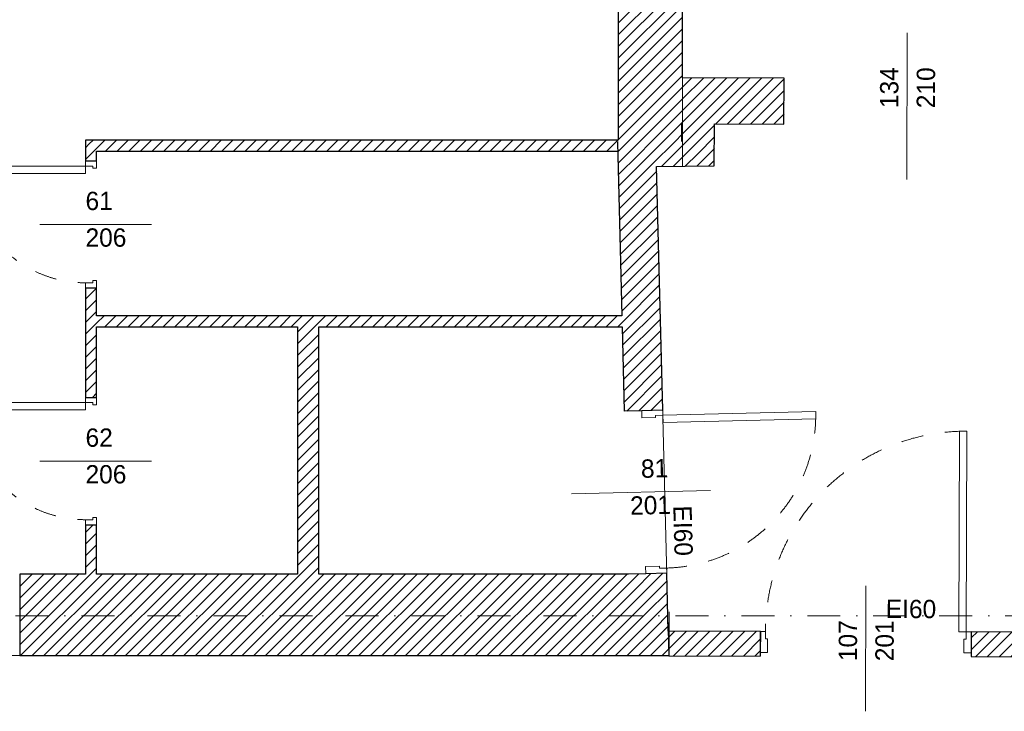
# Model space of a CAD drawing. Header units: millimetres. Extents: x -140780 to 266886, y -104422 to 233759.
# Tile 41 of 104: x 201699 to 207072, y 114850 to 118625. Entities that reach past the tile are written whole.
import ezdxf
from ezdxf.enums import TextEntityAlignment as Align

# ---------------------------------------------------------------- set-up
doc = ezdxf.new("R2010")
doc.units = ezdxf.units.MM
doc.header["$MEASUREMENT"] = 0
doc.linetypes.add('Kropki i Kreski', pattern=[360, 180, -90, 0, -90])
doc.linetypes.add('Przerywana', pattern=[240, 120, -120])
for name, color, linetype in [('Drzwi ArchiCAD', 7, 'Continuous'), ('Konstrukcja - Siatki mod', 7, 'Continuous'), ('KR_INW', 7, 'Continuous'), ('NAPIS_SODON', 7, 'Continuous'), ('Znaczniki drzwi ArchiCADa', 7, 'Continuous')]:
    doc.layers.add(name, color=color, linetype=linetype)
for name, color, linetype, lineweight in [('Drzwi ArchiCAD_Nr_pióra__1', 7, 'Continuous', 13), ('Drzwi ArchiCAD_Nr_pióra__27', 7, 'Continuous', 25), ('KR_INW_Nr_pióra__101', 252, 'Continuous', 5), ('KR_INW_Nr_pióra__27', 7, 'Continuous', 25), ('NAPIS_SODON_Nr_pióra__121', 255, 'Continuous', 0), ('Znaczniki drzwi ArchiCADa_Nr_pióra__7', 7, 'Continuous', 13)]:
    doc.layers.add(name, color=color, linetype=linetype, lineweight=lineweight)
doc.layers.add('Konstrukcja - Siatki mod_Nr_pióra__48', color=7, linetype='Continuous', lineweight=15, true_color=0xa80f02)
doc.layers.add('Znaczniki drzwi ArchiCADa_Nr_pióra__20', color=7, linetype='Continuous', lineweight=13, true_color=0xb00000)
doc.styles.add('GENERATED_STYLE_1', font='txt')
pattern_1 = [(45, (0, 0), (-31.819804, 31.819804), [])]

# ---------------------------------------------------------------- blocks, each defined once
blk = doc.blocks.new('Strop_2', base_point=(188316, 115154.1))
at = {"layer": 'NAPIS_SODON_Nr_pióra__121', "linetype": 'Continuous', "flags": 128}
blk.add_lwpolyline([(188316, 115154.1), (204667.3, 115154.1), (205241.5, 115154.1), (205242.2, 115154.1), (205242.2, 115394.1), (205241.5, 115154.1), (205174.5, 117823.2), (205315.4, 117824.8), (205315.4, 121145.6), (224463.2, 121145.6)], dxfattribs=at)
blk = doc.blocks.new('Drzwi 19_17')
at = {"layer": 'Drzwi ArchiCAD_Nr_pióra__1', "linetype": 'Continuous'}
for p, q in [((507.7, 0), (507.7, 1095.3)), ((507.7, 1095.3), (547.7, 1095.3)), ((547.7, 1095.3), (547.7, 0)), ((-547.7, 0), (-575.7, 0)), ((-575.7, 0), (-575.7, -115)), ((-547.7, -40), (-547.7, 0)), ((547.7, 0), (507.7, 0)), ((575.7, 0), (547.7, 0)), ((547.7, 0), (547.7, -40)), ((575.7, -115), (575.7, 0)), ((-535.7, -40), (-547.7, -40)), ((-535.7, -115), (-535.7, -40)), ((547.7, -40), (535.7, -40)), ((535.7, -40), (535.7, -115)), ((-575.7, -115), (-535.7, -115)), ((535.7, -115), (575.7, -115))]:
    blk.add_line(p, q, dxfattribs=at)
at = {"layer": 'Drzwi ArchiCAD_Nr_pióra__1', "linetype": 'Przerywana'}
blk.add_arc((547.7, 0), 1095.3, 90, 180, dxfattribs=at)
at = {"layer": 'Drzwi ArchiCAD_Nr_pióra__27', "linetype": 'Continuous'}
for p, q in [((-575.7, 0), (-575.7, -115)), ((575.7, 0), (575.7, -115))]:
    blk.add_line(p, q, dxfattribs=at)
blk = doc.blocks.new('Znacznik Wym 19_10')
at = {"layer": 'Znaczniki drzwi ArchiCADa_Nr_pióra__20', "linetype": 'Continuous'}
blk.add_line((0, -385), (0, 300), dxfattribs=at)
at = {"layer": 'Znaczniki drzwi ArchiCADa_Nr_pióra__7', "style": 'GENERATED_STYLE_1'}
for tag, rotation, p in [('AC_MarkerText_3', 270, (-182.4, 87.7)), ('AC_MarkerText_2', 270, (17.6, 87.7)), ('AC_MarkerText_5', 180, (-108.8, -117.9))]:
    blk.add_attdef(tag, text='', height=100, rotation=rotation, dxfattribs=at).set_placement(p, align=Align.BOTTOM_LEFT)
blk = doc.blocks.new('Ściana_37', base_point=(207787.8, 115281.6))
at = {"layer": 'KR_INW_Nr_pióra__101', "linetype": 'Continuous'}
h = blk.add_hatch(dxfattribs=at)
h.set_pattern_fill('Cegła_licówka', color=256, style=0, pattern_type=2)
h.set_pattern_definition(pattern_1)
h.paths.add_polyline_path([(205238.1, 115288.1), (205241.5, 115153.1), (205739.9, 115151.8), (205740, 115171.8), (205740.3, 115286.8)])
h = blk.add_hatch(dxfattribs=at)
h.set_pattern_fill('Cegła_licówka', color=256, style=0, pattern_type=2)
h.set_pattern_definition(pattern_1)
h.paths.add_polyline_path([(206891.3, 115148.8), (207786.4, 115146.6), (207547.8, 115282.2), (206891.6, 115283.8), (206891.3, 115168.8)])
at = {"layer": 'KR_INW_Nr_pióra__27', "linetype": 'Continuous'}
for p, q in [((205740.3, 115286.8), (205740, 115171.8)), ((206891.6, 115283.8), (206891.3, 115168.8)), ((205740, 115171.8), (205739.9, 115151.8)), ((206891.3, 115168.8), (206891.3, 115148.8))]:
    blk.add_line(p, q, dxfattribs=at)
at = {"layer": 'KR_INW_Nr_pióra__27', "linetype": 'Continuous', "flags": 128}
for points in [[(205740.3, 115286.8), (205238.1, 115288.1)], [(207547.8, 115282.2), (206891.6, 115283.8)], [(205241.5, 115153.1), (205739.9, 115151.8)], [(206891.3, 115148.8), (207786.4, 115146.6)]]:
    blk.add_lwpolyline(points, dxfattribs=at)
at = {"layer": 'Drzwi ArchiCAD', "linetype": 'Continuous', "zscale": 1000, "rotation": 359.853664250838}
blk.add_blockref('Drzwi 19_17', (206315.9, 115285.3), dxfattribs=at)
at = {"layer": 'Znaczniki drzwi ArchiCADa', "color": 14, "lineweight": 13, "true_color": 0xb00000}
ref = blk.add_blockref('Znacznik Wym 19_10', (206315.6, 115150.3), dxfattribs=dict(at, rotation=179.853664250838))
ref.add_attrib('AC_MarkerText_2', '107', dxfattribs={"layer": 'Znaczniki drzwi ArchiCADa_Nr_pióra__7', "color": 7, "height": 100, "rotation": 89.8537, "style": 'GENERATED_STYLE_1'}).set_placement((206297.8, 115124), align=Align.BOTTOM_LEFT)
ref.add_attrib('AC_MarkerText_3', '201', dxfattribs={"layer": 'Znaczniki drzwi ArchiCADa_Nr_pióra__7', "color": 7, "height": 100, "rotation": 89.8537, "style": 'GENERATED_STYLE_1'}).set_placement((206497.8, 115123.5), align=Align.BOTTOM_LEFT)
ref.add_attrib('AC_MarkerText_5', 'EI60', dxfattribs={"layer": 'Znaczniki drzwi ArchiCADa_Nr_pióra__7', "color": 7, "height": 100, "rotation": 359.8537, "style": 'GENERATED_STYLE_1'}).set_placement((206424.8, 115329.3), align=Align.BOTTOM_LEFT)
blk = doc.blocks.new('Drzwi 19_18')
at = {"layer": 'Drzwi ArchiCAD_Nr_pióra__1', "linetype": 'Continuous'}
for p, q in [((377, 0), (377, 834)), ((377, 834), (417, 834)), ((417, 834), (417, 0)), ((-417, 0), (-445, 0)), ((-445, 0), (-445, -115)), ((-417, -40), (-417, 0)), ((417, 0), (377, 0)), ((445, 0), (417, 0)), ((417, 0), (417, -40)), ((445, -115), (445, 0)), ((-405, -40), (-417, -40)), ((-405, -115), (-405, -40)), ((417, -40), (405, -40)), ((405, -40), (405, -115)), ((-445, -115), (-405, -115)), ((405, -115), (445, -115))]:
    blk.add_line(p, q, dxfattribs=at)
at = {"layer": 'Drzwi ArchiCAD_Nr_pióra__1', "linetype": 'Przerywana'}
blk.add_arc((417, 0), 834, 90, 180, dxfattribs=at)
at = {"layer": 'Drzwi ArchiCAD_Nr_pióra__27', "linetype": 'Continuous'}
for p, q in [((-445, 0), (-445, -115)), ((445, 0), (445, -115))]:
    blk.add_line(p, q, dxfattribs=at)
blk = doc.blocks.new('Znacznik Wym 19_11')
at = {"layer": 'Znaczniki drzwi ArchiCADa_Nr_pióra__20', "linetype": 'Continuous'}
blk.add_line((0, -460), (0, 300), dxfattribs=at)
at = {"layer": 'Znaczniki drzwi ArchiCADa_Nr_pióra__7', "style": 'GENERATED_STYLE_1'}
for tag, rotation, p in [('AC_MarkerText_3', 270, (-182.4, 12.7)), ('AC_MarkerText_2', 270, (17.6, -51.3)), ('AC_MarkerText_5', 180, (-108.8, -192.9))]:
    blk.add_attdef(tag, text='', height=100, rotation=rotation, dxfattribs=at).set_placement(p, align=Align.BOTTOM_LEFT)
blk = doc.blocks.new('Ściana_38', base_point=(205241.5, 115154.1))
at = {"layer": 'KR_INW_Nr_pióra__101', "linetype": 'Continuous'}
h = blk.add_hatch(dxfattribs=at)
h.set_pattern_fill('Cegła_licówka', color=256, style=0, pattern_type=2)
h.set_pattern_definition(pattern_1)
h.paths.add_polyline_path([(204961.2, 117955.8), (204998, 116488.8), (205092.9, 116491.2), (205207.9, 116494.1), (205174.5, 117823.2)])
h = blk.add_hatch(dxfattribs=at)
h.set_pattern_fill('Cegła_licówka', color=256, style=0, pattern_type=2)
h.set_pattern_definition(pattern_1)
h.paths.add_polyline_path([(205020.3, 115599.1), (205241.5, 115154.1), (205230.2, 115604.4), (205115.2, 115601.5)])
at = {"layer": 'KR_INW_Nr_pióra__27', "linetype": 'Continuous'}
for p, q in [((205092.9, 116491.2), (204998, 116488.8)), ((205207.9, 116494.1), (205092.9, 116491.2)), ((205115.2, 115601.5), (205020.3, 115599.1)), ((205230.2, 115604.4), (205115.2, 115601.5))]:
    blk.add_line(p, q, dxfattribs=at)
at = {"layer": 'KR_INW_Nr_pióra__27', "linetype": 'Continuous', "flags": 128}
for points in [[(204961.2, 117955.8), (204984.9, 117009.3)], [(205207.9, 116494.1), (205174.5, 117823.2)], [(204986.4, 116949.3), (204998, 116488.8)], [(205238.1, 115288.1), (205230.2, 115604.4)]]:
    blk.add_lwpolyline(points, dxfattribs=at)
at = {"layer": 'Drzwi ArchiCAD', "linetype": 'Continuous', "xscale": -1, "zscale": 1000, "rotation": 271.4370552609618}
blk.add_blockref('Drzwi 19_18', (205219, 116049.2), dxfattribs=at)
at = {"layer": 'Znaczniki drzwi ArchiCADa', "color": 14, "lineweight": 13, "true_color": 0xb00000}
ref = blk.add_blockref('Znacznik Wym 19_11', (205009.1, 116044), dxfattribs=dict(at, rotation=91.43705526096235))
ref.add_attrib('AC_MarkerText_2', '81', dxfattribs={"layer": 'Znaczniki drzwi ArchiCADa_Nr_pióra__7', "color": 7, "height": 100, "rotation": 1.4371, "style": 'GENERATED_STYLE_1'}).set_placement((205090.6, 116094.3), align=Align.BOTTOM_LEFT)
ref.add_attrib('AC_MarkerText_3', '201', dxfattribs={"layer": 'Znaczniki drzwi ArchiCADa_Nr_pióra__7', "color": 7, "height": 100, "rotation": 1.4371, "style": 'GENERATED_STYLE_1'}).set_placement((205031.7, 115892.8), align=Align.BOTTOM_LEFT)
ref.add_attrib('AC_MarkerText_5', 'EI60', dxfattribs={"layer": 'Znaczniki drzwi ArchiCADa_Nr_pióra__7', "color": 7, "height": 100, "rotation": 271.4371, "style": 'GENERATED_STYLE_1'}).set_placement((205235.3, 115971.5), align=Align.BOTTOM_LEFT)
blk = doc.blocks.new('Ściana_39', base_point=(205174.5, 117823.2))
at = {"layer": 'KR_INW_Nr_pióra__101', "linetype": 'Continuous'}
h = blk.add_hatch(dxfattribs=at)
h.set_pattern_fill('Cegła_licówka', color=256, style=0, pattern_type=2)
h.set_pattern_definition(pattern_1)
h.paths.add_polyline_path([(205174.5, 117823.2), (205488.8, 117826.7), (205309.6, 117959.7), (204961.2, 117955.8)])
at = {"layer": 'KR_INW_Nr_pióra__27', "linetype": 'Continuous', "flags": 128}
for points in [[(204965.4, 117955.8), (204961.2, 117955.8)], [(205174.5, 117823.2), (205488.8, 117826.7)]]:
    blk.add_lwpolyline(points, dxfattribs=at)
blk = doc.blocks.new('Ściana_40', base_point=(205488.8, 117826.7))
at = {"layer": 'KR_INW_Nr_pióra__101', "linetype": 'Continuous'}
h = blk.add_hatch(dxfattribs=at)
h.set_pattern_fill('Cegła_licówka', color=256, style=0, pattern_type=2)
h.set_pattern_definition(pattern_1)
h.paths.add_polyline_path([(205488.8, 117826.7), (205490.2, 118056.6), (205310.2, 118057.1), (205309.6, 117959.7)])
at = {"layer": 'KR_INW_Nr_pióra__27', "linetype": 'Continuous', "flags": 128}
for points in [[(205310.2, 118057.1), (205309.6, 117959.7)], [(205315.4, 118057.1), (205310.2, 118057.1)], [(205488.8, 117826.7), (205490.2, 118056.6)]]:
    blk.add_lwpolyline(points, dxfattribs=at)
blk = doc.blocks.new('Znacznik Wym 19_17')
at = {"layer": 'Znaczniki drzwi ArchiCADa_Nr_pióra__20', "linetype": 'Continuous'}
blk.add_line((0, 250), (0, -550), dxfattribs=at)
at = {"layer": 'Znaczniki drzwi ArchiCADa_Nr_pióra__7', "style": 'GENERATED_STYLE_1'}
for tag, p in [('AC_MarkerText_2', (-17.6, -161.4)), ('AC_MarkerText_3', (182.4, -161.3))]:
    blk.add_attdef(tag, text='', height=100, rotation=90, dxfattribs=at).set_placement(p, align=Align.BOTTOM_LEFT)
blk = doc.blocks.new('Ściana_41', base_point=(205315.4, 118057.1))
at = {"layer": 'KR_INW_Nr_pióra__101', "linetype": 'Continuous'}
h = blk.add_hatch(dxfattribs=at)
h.set_pattern_fill('Cegła_licówka', color=256, style=0, pattern_type=2)
h.set_pattern_definition(pattern_1)
h.paths.add_polyline_path([(205315.4, 118057.1), (205869.3, 118055.5), (205870, 118305.5), (205315.4, 118307.1)])
h = blk.add_hatch(dxfattribs=at)
h.set_pattern_fill('Cegła_licówka', color=256, style=0, pattern_type=2)
h.set_pattern_definition(pattern_1)
h.paths.add_polyline_path([(207212.3, 118051.8), (207576.7, 118050.8), (207579.3, 118300.8), (207213, 118301.8)])
at = {"layer": 'KR_INW_Nr_pióra__27', "linetype": 'Continuous'}
for p, q in [((205869.3, 118055.5), (205870, 118305.5)), ((207212.3, 118051.8), (207213, 118301.8))]:
    blk.add_line(p, q, dxfattribs=at)
at = {"layer": 'KR_INW_Nr_pióra__27', "linetype": 'Continuous', "flags": 128}
for points in [[(205870, 118305.5), (205315.4, 118307.1)], [(207579.3, 118300.8), (207213, 118301.8)], [(205490.2, 118056.6), (205869.3, 118055.5)], [(207212.3, 118051.8), (207576.7, 118050.8)]]:
    blk.add_lwpolyline(points, dxfattribs=at)
at = {"layer": 'Znaczniki drzwi ArchiCADa', "color": 14, "lineweight": 13, "true_color": 0xb00000}
ref = blk.add_blockref('Znacznik Wym 19_17', (206541.5, 118303.7), dxfattribs=dict(at, rotation=359.8417408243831))
ref.add_attrib('AC_MarkerText_2', '134', dxfattribs={"layer": 'Znaczniki drzwi ArchiCADa_Nr_pióra__7', "color": 7, "height": 100, "rotation": 89.8417, "style": 'GENERATED_STYLE_1'}).set_placement((206523.3, 118142.3), align=Align.BOTTOM_LEFT)
ref.add_attrib('AC_MarkerText_3', '210', dxfattribs={"layer": 'Znaczniki drzwi ArchiCADa_Nr_pióra__7', "color": 7, "height": 100, "rotation": 89.8417, "style": 'GENERATED_STYLE_1'}).set_placement((206723.3, 118141.8), align=Align.BOTTOM_LEFT)
blk = doc.blocks.new('Ściana_42', base_point=(205315.4, 117824.8))
at = {"layer": 'KR_INW_Nr_pióra__101', "linetype": 'Continuous'}
h = blk.add_hatch(dxfattribs=at)
h.set_pattern_fill('Cegła_licówka', color=256, style=0, pattern_type=2)
h.set_pattern_definition(pattern_1)
h.paths.add_polyline_path([(205315.4, 117959.8), (205315.4, 121145.6), (204965.4, 121145.6), (204965.4, 117955.8)])
at = {"layer": 'KR_INW_Nr_pióra__27', "linetype": 'Continuous', "flags": 128}
for points in [[(204965.4, 121145.6), (204965.4, 117967.4)], [(205315.4, 118307.1), (205315.4, 121145.6)], [(205315.4, 117959.8), (205315.4, 118057.1)]]:
    blk.add_lwpolyline(points, dxfattribs=at)
blk = doc.blocks.new('Ściana_43', base_point=(205241.5, 115154.1))
at = {"layer": 'KR_INW_Nr_pióra__101', "linetype": 'Continuous'}
h = blk.add_hatch(dxfattribs=at)
h.set_pattern_fill('Cegła_licówka', color=256, style=0, pattern_type=2)
h.set_pattern_definition(pattern_1)
h.paths.add_polyline_path([(201698.7, 115599.1), (201698.7, 115299.1), (201698.7, 115184.1), (201698.7, 115154.1), (205241.5, 115154.1), (205020.3, 115599.1)])
at = {"layer": 'KR_INW_Nr_pióra__27', "linetype": 'Continuous'}
for p, q in [((201698.7, 115599.1), (201698.7, 115299.1)), ((201698.7, 115299.1), (201698.7, 115184.1)), ((201698.7, 115184.1), (201698.7, 115154.1))]:
    blk.add_line(p, q, dxfattribs=at)
at = {"layer": 'KR_INW_Nr_pióra__27', "linetype": 'Continuous', "flags": 128}
for points in [[(202057.9, 115599.1), (201698.7, 115599.1)], [(203214.7, 115599.1), (202117.9, 115599.1)], [(205020.3, 115599.1), (203330.3, 115599.1)], [(201698.7, 115154.1), (205241.5, 115154.1)]]:
    blk.add_lwpolyline(points, dxfattribs=at)
blk = doc.blocks.new('Drzwi 19_39')
at = {"layer": 'Drzwi ArchiCAD_Nr_pióra__1', "linetype": 'Continuous'}
for p, q in [((279.7, 0), (279.7, 639.4)), ((279.7, 639.4), (319.7, 639.4)), ((319.7, 639.4), (319.7, 0)), ((-319.7, 0), (-347.7, 0)), ((-347.7, 0), (-347.7, -60)), ((-319.7, -40), (-319.7, 0)), ((319.7, 0), (279.7, 0)), ((347.7, 0), (319.7, 0)), ((319.7, 0), (319.7, -40)), ((347.7, -60), (347.7, 0)), ((-307.7, -40), (-319.7, -40)), ((-307.7, -60), (-307.7, -40)), ((319.7, -40), (307.7, -40)), ((307.7, -40), (307.7, -60)), ((-347.7, -60), (-307.7, -60)), ((307.7, -60), (347.7, -60))]:
    blk.add_line(p, q, dxfattribs=at)
at = {"layer": 'Drzwi ArchiCAD_Nr_pióra__1', "linetype": 'Przerywana'}
blk.add_arc((319.7, 0), 639.4, 90, 180, dxfattribs=at)
at = {"layer": 'Drzwi ArchiCAD_Nr_pióra__27', "linetype": 'Continuous'}
for p, q in [((-347.7, 0), (-347.7, -60)), ((347.7, 0), (347.7, -60))]:
    blk.add_line(p, q, dxfattribs=at)
blk = doc.blocks.new('Znacznik Wym 19_19')
at = {"layer": 'Znaczniki drzwi ArchiCADa_Nr_pióra__20', "linetype": 'Continuous'}
blk.add_line((0, 250), (0, -360), dxfattribs=at)
at = {"layer": 'Znaczniki drzwi ArchiCADa_Nr_pióra__7', "style": 'GENERATED_STYLE_1'}
for tag, p in [('AC_MarkerText_2', (-17.6, -97.3)), ('AC_MarkerText_3', (182.4, -161.3))]:
    blk.add_attdef(tag, text='', height=100, rotation=90, dxfattribs=at).set_placement(p, align=Align.BOTTOM_LEFT)
blk = doc.blocks.new('Drzwi 19_40')
at = {"layer": 'Drzwi ArchiCAD_Nr_pióra__1', "linetype": 'Continuous'}
for p, q in [((278.6, 0), (278.6, 637.3)), ((278.6, 637.3), (318.6, 637.3)), ((318.6, 637.3), (318.6, 0)), ((-318.6, 0), (-346.6, 0)), ((-346.6, 0), (-346.6, -60)), ((-318.6, -40), (-318.6, 0)), ((318.6, 0), (278.6, 0)), ((346.6, 0), (318.6, 0)), ((318.6, 0), (318.6, -40)), ((346.6, -60), (346.6, 0)), ((-306.6, -40), (-318.6, -40)), ((-306.6, -60), (-306.6, -40)), ((318.6, -40), (306.6, -40)), ((306.6, -40), (306.6, -60)), ((-346.6, -60), (-306.6, -60)), ((306.6, -60), (346.6, -60))]:
    blk.add_line(p, q, dxfattribs=at)
at = {"layer": 'Drzwi ArchiCAD_Nr_pióra__1', "linetype": 'Przerywana'}
blk.add_arc((318.6, 0), 637.3, 90, 180, dxfattribs=at)
at = {"layer": 'Drzwi ArchiCAD_Nr_pióra__27', "linetype": 'Continuous'}
for p, q in [((-346.6, 0), (-346.6, -60)), ((346.6, 0), (346.6, -60))]:
    blk.add_line(p, q, dxfattribs=at)
blk = doc.blocks.new('Ściana_110', base_point=(202057.9, 115154.1))
at = {"layer": 'KR_INW_Nr_pióra__101', "linetype": 'Continuous'}
h = blk.add_hatch(dxfattribs=at)
h.set_pattern_fill('Cegła_licówka', color=256, style=0, pattern_type=2)
h.set_pattern_definition(pattern_1)
h.paths.add_polyline_path([(202117.9, 117907.4), (202057.9, 117967.4), (202057.9, 117854.4), (202117.9, 117854.4)])
h = blk.add_hatch(dxfattribs=at)
h.set_pattern_fill('Cegła_licówka', color=256, style=0, pattern_type=2)
h.set_pattern_definition(pattern_1)
h.paths.add_polyline_path([(202057.9, 116563.5), (202117.9, 116563.5), (202117.9, 117161.2), (202057.9, 117161.2)])
h = blk.add_hatch(dxfattribs=at)
h.set_pattern_fill('Cegła_licówka', color=256, style=0, pattern_type=2)
h.set_pattern_definition(pattern_1)
h.paths.add_polyline_path([(202057.9, 115868.1), (202057.9, 115599.1), (202117.9, 115599.1), (202117.9, 115868.1)])
at = {"layer": 'KR_INW_Nr_pióra__27', "linetype": 'Continuous'}
for p, q in [((202057.9, 117854.4), (202117.9, 117854.4)), ((202057.9, 117161.2), (202117.9, 117161.2)), ((202057.9, 116563.5), (202117.9, 116563.5)), ((202057.9, 115868.1), (202117.9, 115868.1))]:
    blk.add_line(p, q, dxfattribs=at)
at = {"layer": 'KR_INW_Nr_pióra__27', "linetype": 'Continuous', "flags": 128}
for points in [[(202057.9, 117967.4), (202057.9, 117854.4)], [(202117.9, 117854.4), (202117.9, 117907.4)], [(202057.9, 117161.2), (202057.9, 116563.5)], [(202117.9, 117009.3), (202117.9, 117161.2)], [(202117.9, 116563.5), (202117.9, 116949.3)], [(202057.9, 115868.1), (202057.9, 115599.1)], [(202117.9, 115599.1), (202117.9, 115868.1)]]:
    blk.add_lwpolyline(points, dxfattribs=at)
at = {"layer": 'Drzwi ArchiCAD', "linetype": 'Continuous', "zscale": 1000, "rotation": 90}
for name, p in [('Drzwi 19_40', (202057.9, 117507.8)), ('Drzwi 19_39', (202057.9, 116215.8))]:
    blk.add_blockref(name, p, dxfattribs=at)
at = {"layer": 'Znaczniki drzwi ArchiCADa', "color": 14, "lineweight": 13, "true_color": 0xb00000}
ref = blk.add_blockref('Znacznik Wym 19_19', (202057.9, 117507.8), dxfattribs=dict(at, rotation=90))
ref.add_attrib('AC_MarkerText_2', '61', dxfattribs={"layer": 'Znaczniki drzwi ArchiCADa_Nr_pióra__7', "color": 7, "height": 100, "rotation": 360, "style": 'GENERATED_STYLE_1'}).set_placement((202057.9, 117556.1), align=Align.BOTTOM_LEFT)
ref.add_attrib('AC_MarkerText_3', '206', dxfattribs={"layer": 'Znaczniki drzwi ArchiCADa_Nr_pióra__7', "color": 7, "height": 100, "rotation": 360, "style": 'GENERATED_STYLE_1'}).set_placement((202057.9, 117356.1), align=Align.BOTTOM_LEFT)
ref = blk.add_blockref('Znacznik Wym 19_19', (202057.9, 116215.8), dxfattribs=dict(at, rotation=90))
ref.add_attrib('AC_MarkerText_2', '62', dxfattribs={"layer": 'Znaczniki drzwi ArchiCADa_Nr_pióra__7', "color": 7, "height": 100, "rotation": 360, "style": 'GENERATED_STYLE_1'}).set_placement((202057.9, 116264.1), align=Align.BOTTOM_LEFT)
ref.add_attrib('AC_MarkerText_3', '206', dxfattribs={"layer": 'Znaczniki drzwi ArchiCADa_Nr_pióra__7', "color": 7, "height": 100, "rotation": 360, "style": 'GENERATED_STYLE_1'}).set_placement((202057.9, 116064.1), align=Align.BOTTOM_LEFT)
blk = doc.blocks.new('Ściana_111', base_point=(202057.9, 117967.4))
at = {"layer": 'KR_INW_Nr_pióra__101', "linetype": 'Continuous'}
h = blk.add_hatch(dxfattribs=at)
h.set_pattern_fill('Cegła_licówka', color=256, style=0, pattern_type=2)
h.set_pattern_definition(pattern_1)
h.paths.add_polyline_path([(202117.9, 117907.4), (204965.4, 117907.4), (204965.4, 117967.4), (202057.9, 117967.4)])
at = {"layer": 'KR_INW_Nr_pióra__27', "linetype": 'Continuous', "flags": 128}
for points in [[(204965.4, 117967.4), (202057.9, 117967.4)], [(202117.9, 117907.4), (204965.4, 117907.4)]]:
    blk.add_lwpolyline(points, dxfattribs=at)
blk = doc.blocks.new('Ściana_112', base_point=(202057.9, 117009.3))
at = {"layer": 'KR_INW_Nr_pióra__101', "linetype": 'Continuous'}
h = blk.add_hatch(dxfattribs=at)
h.set_pattern_fill('Cegła_licówka', color=256, style=0, pattern_type=2)
h.set_pattern_definition(pattern_1)
h.paths.add_polyline_path([(202117.9, 116949.3), (204986.4, 116949.3), (204984.9, 117009.3), (202117.9, 117009.3)])
at = {"layer": 'KR_INW_Nr_pióra__27', "linetype": 'Continuous', "flags": 128}
for points in [[(204984.9, 117009.3), (202117.9, 117009.3)], [(202117.9, 116949.3), (203214.7, 116949.3)], [(203330.3, 116949.3), (204986.4, 116949.3)]]:
    blk.add_lwpolyline(points, dxfattribs=at)
blk = doc.blocks.new('Ściana_113', base_point=(203214.7, 117009.3))
at = {"layer": 'KR_INW_Nr_pióra__101', "linetype": 'Continuous'}
h = blk.add_hatch(dxfattribs=at)
h.set_pattern_fill('Cegła_licówka', color=256, style=0, pattern_type=2)
h.set_pattern_definition(pattern_1)
h.paths.add_polyline_path([(203214.7, 116949.3), (203214.7, 115599.1), (203330.3, 115599.1), (203330.3, 116949.3)])
at = {"layer": 'KR_INW_Nr_pióra__27', "linetype": 'Continuous', "flags": 128}
for points in [[(203214.7, 116949.3), (203214.7, 115599.1)], [(203330.3, 115599.1), (203330.3, 116949.3)]]:
    blk.add_lwpolyline(points, dxfattribs=at)
blk = doc.blocks.new('Standardowy znacznik siatki_10')
at = {"layer": 'Konstrukcja - Siatki mod_Nr_pióra__48', "linetype": 'Kropki i Kreski'}
blk.add_line((1000, 0), (72912, 0), dxfattribs=at)

msp = doc.modelspace()

# ---------------------------------------------------------------- block references
at = {"layer": 'Konstrukcja - Siatki mod', "color": 8, "linetype": 'Continuous', "lineweight": 13, "zscale": 1000}
msp.add_blockref('Standardowy znacznik siatki_10', (177989.3, 115372.2), dxfattribs=at)
at = {"layer": 'KR_INW'}
for name, p in [('Ściana_42', (205315.4, 117824.8)), ('Ściana_41', (205315.4, 118057.1)), ('Ściana_40', (205488.8, 117826.7)), ('Ściana_110', (202057.9, 115154.1)), ('Ściana_111', (202057.9, 117967.4)), ('Ściana_38', (205241.5, 115154.1)), ('Ściana_39', (205174.5, 117823.2)), ('Ściana_112', (202057.9, 117009.3)), ('Ściana_113', (203214.7, 117009.3)), ('Ściana_37', (207787.8, 115281.6)), ('Ściana_43', (205241.5, 115154.1))]:
    msp.add_blockref(name, p, dxfattribs=at)
at = {"layer": 'NAPIS_SODON', "color": 255, "linetype": 'Continuous', "lineweight": 0}
msp.add_blockref('Strop_2', (188316, 115154.1), dxfattribs=at)

doc.saveas('drawing.dxf')
